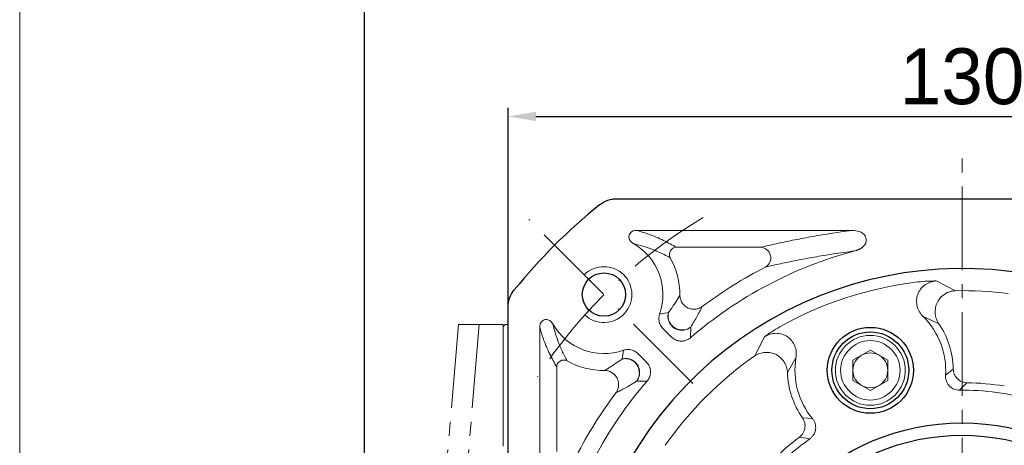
# Model space of a CAD drawing. Header units: millimetres. Extents: x 7099 to 7931, y -723 to -137.
# Tile 3 of 12: x 7103 to 7244, y -311 to -250. Entities that reach past the tile are written whole.
import ezdxf

# ---------------------------------------------------------------- set-up
doc = ezdxf.new("R2010")
doc.units = ezdxf.units.MM
doc.header["$PDSIZE"] = -5
doc.linetypes.add('ACAD_ISO10W100', pattern=[18, 12, -3, 0, -3])
doc.linetypes.add('点画线', pattern=[18, 12, -2, 2, -2])
doc.layers.get('0').update_dxf_attribs({"lineweight": 18})
doc.layers.get('Defpoints').update_dxf_attribs({"lineweight": 18})
for name, color, linetype, lineweight in [('7中心线层', 7, '点画线', 18), ('中心线层', 7, 'ACAD_ISO10W100', 0), ('图框_外框线', 7, 'Continuous', 18), ('尺寸线层', 3, 'Continuous', 18), ('粗实线', 7, 'Continuous', 40)]:
    doc.layers.add(name, color=color, linetype=linetype, lineweight=lineweight)
doc.styles.add('工程字', font='txt')
doc.dimstyles.new('DIMSTYLE_17', dxfattribs={"dimtxt": 8, "dimasz": 12, "dimexe": 0.18, "dimexo": 0.0625, "dimgap": 0.09, "dimtad": 1, "dimtih": 1, "dimtoh": 1, "dimdec": 3, "dimdsep": 46, "dimtxsty": 'Standard', "dimblk": '_CAXARROW', "dimcen": 0.09, "dimdle": 24, "dimadec": 0, "dimazin": 0, "dimtfac": 0.7, "dimtdec": 3, "dimtofl": 0, "dimtmove": 0, "dimatfit": 3, "dimfxl": 1, "dimtolj": 1, "dimarcsym": 0})
doc.dimstyles.new('ISO-25', dxfattribs={"dimtxt": 8, "dimasz": 4, "dimexe": 1.25, "dimexo": 0.625, "dimgap": 1.7, "dimtad": 1, "dimtxsty": '工程字', "dimcen": 2, "dimdle": 8, "dimadec": 0, "dimazin": 0, "dimtfac": 1, "dimtmove": 0, "dimatfit": 3, "dimfxl": 1, "dimarcsym": 0})

# ---------------------------------------------------------------- blocks, each defined once
blk = doc.blocks.new('*D100')
at = {"layer": 'Defpoints', "color": 0}
for p in [(7302.56, -263.65), (7172.56, -291.02), (7302.56, -291.02)]:
    blk.add_point(p, dxfattribs=at)
at = {"layer": '尺寸线层', "color": 0, "lineweight": -2}
for p, q in [((7172.56, -290.39), (7172.56, -262.4)), ((7302.56, -290.39), (7302.56, -262.4)), ((7176.56, -263.65), (7298.56, -263.65))]:
    blk.add_line(p, q, dxfattribs=at)
at = {"layer": '尺寸线层', "color": 0}
for points in [[(7176.56, -262.98), (7176.56, -264.32), (7172.56, -263.65)], [(7298.56, -264.32), (7298.56, -262.98), (7302.56, -263.65)]]:
    blk.add_solid(points, dxfattribs=at)
at = {"layer": '尺寸线层', "color": 0, "insert": (7237.56, -257.95), "char_height": 8, "attachment_point": 5, "style": '工程字'}
blk.add_mtext('130', dxfattribs=at)
blk = doc.blocks.new('*D102')
at = {"layer": 'Defpoints', "color": 0}
for p in [(7270.75, -275.97), (7204.37, -404.88)]:
    blk.add_point(p, dxfattribs=at)
at = {"layer": '尺寸线层', "color": 0, "lineweight": -2}
blk.add_line((7221.98, -370.68), (7206.2, -401.33), dxfattribs=at)
at = {"layer": '尺寸线层', "color": 0}
blk.add_solid([(7205.61, -401.02), (7206.79, -401.63), (7204.37, -404.88)], dxfattribs=at)
at = {"layer": '尺寸线层', "color": 0, "insert": (7211.14, -379.28), "char_height": 8, "attachment_point": 5, "rotation": 62.7519, "style": '工程字'}
blk.add_mtext('∅145', dxfattribs=at)
blk = doc.blocks.new('_CAXARROW')
blk.add_hatch(color=0).paths.add_polyline_path([(0, 0), (-1, 0.125), (-1, -0.125)], flags=0)
blk = doc.blocks.new('*D103')
at = {"layer": 'Defpoints', "color": 0}
for p in [(7185.35, -276.55), (7289.77, -404.31)]:
    blk.add_point(p, dxfattribs=at)
at = {"layer": '尺寸线层', "color": 0, "lineweight": -2}
for p, q in [((7237.47, -340.43), (7237.65, -340.43)), ((7237.56, -340.52), (7237.56, -340.34)), ((7301.47, -418.62), (7293.57, -408.95)), ((7321.55, -418.62), (7301.47, -418.62))]:
    blk.add_line(p, q, dxfattribs=at)
at = {"layer": '尺寸线层', "color": 0, "lineweight": -2, "xscale": 6, "yscale": 6, "zscale": 6, "rotation": 129.2588264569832}
blk.add_blockref('_CAXARROW', (7289.77, -404.31), dxfattribs=at)
at = {"layer": '尺寸线层', "color": 0, "lineweight": 15, "insert": (7312.01, -414.12), "char_height": 7, "attachment_point": 5, "style": '工程字'}
blk.add_mtext('\\A1;∅165', dxfattribs=at)
blk = doc.blocks.new('_FILLED')
at = {"linetype": 'ByBlock'}
blk.add_hatch(color=0, dxfattribs=at).paths.add_polyline_path([(0, 0), (-1, 0.133), (-1, -0.133)], flags=0)
blk = doc.blocks.new('*D105')
at = {"layer": 'Defpoints', "color": 0}
for p in [(7302.93, -276.44), (7277.47, -301.89), (7324.26, -317.57), (7167.68, -340.43), (7310.86, -340.43)]:
    blk.add_point(p, dxfattribs=at)
at = {"layer": '尺寸线层', "color": 0, "lineweight": -2}
blk.add_line((7311.48, -340.43), (7328.52, -340.43), dxfattribs=at)
blk.add_arc((7238.93, -340.43), 88.34, 2.5947, 42.4053, dxfattribs=at)
at = {"layer": '尺寸线层', "color": 0}
for points in [[(7304.64, -280.4), (7303.68, -281.32), (7301.4, -277.97)], [(7326.51, -336.45), (7327.84, -336.42), (7327.27, -340.43)]]:
    blk.add_solid(points, dxfattribs=at)
at = {"layer": '尺寸线层', "color": 0, "insert": (7325.81, -304.44), "char_height": 8, "attachment_point": 5, "rotation": 292.5, "style": '工程字'}
blk.add_mtext('45%%d', dxfattribs=at)

msp = doc.modelspace()

# ---------------------------------------------------------------- linework, layer by layer
at = {"color": 7, "linetype": 'Continuous', "lineweight": 15}
for p, q in [((7221.8019, -279.9698), (7190.9684, -279.9698)), ((7196.6562, -282.3943), (7208.7469, -282.3943)), ((7236.5981, -288.6081), (7233.8577, -287.2095)), ((7195.5186, -291.7485), (7194.2637, -291.9466)), ((7231.9993, -292.3238), (7234.1982, -293.2839)), ((7165.4833, -293.4294), (7171.8603, -293.4294)), ((7171.8603, -293.4294), (7171.8603, -298.8827)), ((7172.1603, -293.4294), (7171.8603, -293.7294)), ((7172.5603, -293.4294), (7172.1603, -293.4294)), ((7177.1038, -293.8488), (7177.1038, -324.6481)), ((7194.7359, -294.0122), (7195.9646, -295.241)), ((7198.6747, -295.341), (7198.7126, -293.8166)), ((7209.274, -295.1972), (7207.879, -297.9395)), ((7189.0771, -297.1361), (7188.8794, -298.3876)), ((7221.9271, -298.5661), (7224.4271, -297.1227)), ((7224.4271, -297.1227), (7226.9271, -298.5661)), ((7192.3679, -298.8338), (7191.1424, -297.6084)), ((7212.569, -300.3116), (7213.7835, -298.2424)), ((7221.9271, -301.4529), (7221.9271, -298.5661)), ((7226.9271, -298.5661), (7226.9271, -301.4529)), ((7171.8603, -298.8827), (7171.8603, -300.8568)), ((7179.5253, -311.616), (7179.5253, -299.5252)), ((7235.1927, -300.7249), (7236.2876, -299.8206)), ((7171.8603, -300.8568), (7171.8603, -310.2211)), ((7192.4679, -301.5438), (7190.9475, -301.5817)), ((7224.4271, -302.8962), (7221.9271, -301.4529)), ((7226.9271, -301.4529), (7224.4271, -302.8962)), ((7237.1998, -302.8494), (7238.2445, -301.7809)), ((7214.7207, -306.8281), (7216.1382, -306.9161)), ((7215.7631, -309.8146), (7214.2899, -309.5643)), ((7171.8603, -310.2211), (7171.8603, -310.8511))]:
    msp.add_line(p, q, dxfattribs=at)
for radius in [5, 4.25]:
    msp.add_circle((7224.4271, -300.0095), radius, dxfattribs=at)
for centre, radius, start, end in [((7186.2951, -289.1642), 8.4404, 340.751961, 60.314874), ((7196.6742, -283.4011), 1.007, 91.027574, 208.100957), ((7237.5603, -340.4294), 59.5404, 104.962616, 130.775491), ((7208.6406, -283.9141), 1.5235, 301.004045, 85.999543), ((7186.2951, -289.1642), 10.8649, 359.442948, 29.128447), ((7237.5603, -340.4294), 61.9649, 117.003596, 126.90813), ((7237.5603, -340.4294), 53.4563, 96.785536, 119.214464), ((7237.5603, -340.4294), 51.8302, 82.675132, 91.063734), ((7224.4271, -300.0095), 10.7893, 356.19789, 45.42643), ((7186.2951, -289.1642), 8.4434, 209.753701, 289.237717), ((7224.4271, -300.0095), 11.862, 0.91248, 34.540409), ((7180.5321, -299.5433), 1.007, 61.899151, 178.972317), ((7186.2951, -289.1642), 10.8649, 240.871553, 270.557052), ((7237.5603, -340.4294), 51.8302, 124.936266, 145.063734), ((7224.4271, -300.0095), 10.7893, 170.57357, 219.80211), ((7224.4271, -300.0095), 2.5, 120, 180), ((7224.4271, -300.0095), 2.5, 60, 120), ((7224.4271, -300.0095), 2.5, 0, 60), ((7224.4271, -300.0095), 2.5, 180, 240), ((7224.4271, -300.0095), 2.5, 300, 0), ((7237.5603, -340.4294), 59.5434, 139.227103, 165.015975), ((7224.4271, -300.0095), 11.862, 181.459591, 215.08752), ((7224.4271, -300.0095), 2.5, 240, 300), ((7237.5603, -340.4294), 37.5818, 74.22867, 90.549721), ((7237.5603, -340.4294), 38.6545, 81.005093, 88.985843), ((7237.5603, -340.4294), 61.9649, 143.09187, 152.996404), ((7237.5603, -340.4294), 38.6545, 127.014157, 142.985843), ((7237.5603, -340.4294), 37.5818, 125.450279, 144.549721)]:
    msp.add_arc(centre, radius, start, end, dxfattribs=at)
at = {"color": 0}
msp.add_arc((7186.2951, -289.1642), 4, 226.763225, 135, dxfattribs=at)
at = {"color": 7, "linetype": 'Continuous', "lineweight": 15}
for points, knots in [([(7190.4751, -281.8314), (7190.3383, -281.7389), (7190.1054, -281.5816), (7189.9097, -281.2451), (7189.8416, -280.9315), (7189.8825, -280.6359), (7190.0169, -280.3806), (7190.2233, -280.1767), (7190.5053, -280.0267), (7190.7671, -279.9705), (7190.9279, -279.9699), (7190.9684, -279.9698)], [0, 0, 0, 0, 0.17932916, 0.30511519, 0.41081647, 0.51694031, 0.61330311, 0.71165916, 0.82315901, 0.95549187, 1, 1, 1, 1]), ([(7190.9684, -279.9698), (7191.5084, -280.1262), (7192.5939, -280.4407), (7193.7712, -280.9247), (7194.8429, -281.4123), (7195.8016, -281.9027), (7196.371, -282.2303), (7196.6562, -282.3943)], [0, 0, 0, 0, 0.1977209, 0.39752081, 0.59876068, 0.79907246, 1, 1, 1, 1]), ([(7221.8019, -279.9698), (7220.7144, -280.1211), (7218.5448, -280.4229), (7215.7933, -280.9006), (7213.2642, -281.3866), (7210.9123, -281.8849), (7209.4744, -282.2232), (7208.7469, -282.3943)], [0, 0, 0, 0, 0.19943656, 0.39790119, 0.59678657, 0.79600249, 1, 1, 1, 1]), ([(7221.8019, -279.9698), (7222.1527, -279.9938), (7222.6977, -280.0312), (7223.2998, -280.3263), (7223.5198, -280.5396), (7223.5983, -280.6157)], [0, 0, 0, 0, 0.53755797, 0.83493405, 1, 1, 1, 1]), ([(7190.4751, -281.8315), (7190.9576, -281.9594), (7191.9451, -282.2213), (7193.0496, -282.6146), (7194.0482, -283.0214), (7194.9567, -283.4423), (7195.5005, -283.7264), (7195.786, -283.8754)], [0, 0, 0, 0, 0.19374042, 0.3965603, 0.59990956, 0.79001248, 1, 1, 1, 1]), ([(7223.7513, -281.8395), (7223.741, -281.8587), (7223.7173, -281.903), (7223.6756, -281.9697), (7223.6267, -282.0395), (7223.5829, -282.0953), (7223.5372, -282.1493), (7223.4896, -282.2016), (7223.4299, -282.2615), (7223.3677, -282.3188), (7223.3033, -282.3735), (7223.237, -282.4256), (7223.1689, -282.4751), (7223.0991, -282.5222), (7223.0279, -282.5669), (7222.9553, -282.6093), (7222.8815, -282.6493), (7222.8066, -282.6871), (7222.7306, -282.7226), (7222.6537, -282.7559), (7222.5759, -282.787), (7222.4974, -282.816), (7222.418, -282.8428), (7222.3152, -282.8748), (7222.2379, -282.8946), (7222.1877, -282.9075)], [0, 0, 0, 0, 0.03300584, 0.07626611, 0.11952494, 0.16277947, 0.18440209, 0.22765504, 0.27090575, 0.31415603, 0.35740603, 0.40065452, 0.44390154, 0.4871489, 0.5303953, 0.573642, 0.61688775, 0.66013304, 0.7033785, 0.74662384, 0.78986892, 0.83311322, 0.87635821, 0.91960217, 1, 1, 1, 1]), ([(7223.7513, -281.8395), (7223.7654, -281.8013), (7223.8347, -281.6132), (7223.8689, -281.2634), (7223.7688, -280.8796), (7223.6451, -280.688), (7223.5983, -280.6157)], [0, 0, 0, 0, 0.09498596, 0.4685049, 0.79938258, 1, 1, 1, 1]), ([(7222.1877, -282.9077), (7221.1329, -283.052), (7219.0287, -283.3399), (7216.3341, -283.7921), (7213.8458, -284.2575), (7211.5355, -284.7363), (7210.1308, -285.0583), (7209.4254, -285.22)], [0, 0, 0, 0, 0.19762337, 0.3942652, 0.59696598, 0.7975972, 1, 1, 1, 1]), ([(7231.9993, -292.3238), (7231.8065, -292.1045), (7231.4218, -291.6673), (7231.0949, -290.8462), (7231.0035, -289.9769), (7231.1719, -289.118), (7231.5909, -288.3521), (7232.2161, -287.7465), (7232.9937, -287.3325), (7233.5689, -287.2506), (7233.8577, -287.2095)], [0, 0, 0, 0, 0.12618009, 0.25166799, 0.37653516, 0.50103958, 0.62518196, 0.74906151, 0.87403632, 1, 1, 1, 1]), ([(7233.8577, -287.2095), (7233.4464, -287.2124), (7232.626, -287.2182), (7231.7041, -287.3045), (7231.2443, -287.3475)], [0, 0, 0, 0, 0.50120851, 1, 1, 1, 1]), ([(7234.1982, -293.2839), (7234.0701, -293.0533), (7233.8132, -292.5911), (7233.6771, -291.7967), (7233.7279, -290.995), (7233.9912, -290.2286), (7234.4591, -289.5668), (7235.0801, -289.0557), (7235.8069, -288.7008), (7236.3344, -288.639), (7236.5981, -288.6081)], [0, 0, 0, 0, 0.12426538, 0.24914843, 0.37433963, 0.49975783, 0.62511801, 0.75019108, 0.87513689, 1, 1, 1, 1]), ([(7195.5186, -291.7485), (7195.6803, -291.5231), (7196.0197, -291.05), (7196.4291, -290.4332), (7196.8159, -289.836), (7197.0404, -289.4661), (7197.1595, -289.2698)], [0, 0, 0, 0, 0.23822998, 0.50004542, 0.73470144, 1, 1, 1, 1]), ([(7200.3483, -290.8823), (7200.196, -290.9755), (7199.8854, -291.1656), (7199.3394, -291.2771), (7198.7824, -291.2448), (7198.2586, -291.0636), (7197.7986, -290.7486), (7197.441, -290.3197), (7197.2057, -289.8106), (7197.1747, -289.4477), (7197.1595, -289.2698)], [0, 0, 0, 0, 0.12258541, 0.2499999, 0.37495377, 0.50000018, 0.62258564, 0.75, 0.87741383, 1, 1, 1, 1]), ([(7196.0282, -293.6949), (7195.9301, -293.5819), (7195.6995, -293.3166), (7195.4959, -292.8212), (7195.4172, -292.2671), (7195.4848, -291.9214), (7195.5186, -291.7485)], [0, 0, 0, 0, 0.21286798, 0.49995198, 0.749976, 1, 1, 1, 1]), ([(7195.5186, -291.7485), (7195.4877, -291.944), (7195.4242, -292.3452), (7195.5768, -292.9615), (7195.9044, -293.5055), (7196.378, -293.9217), (7196.9516, -294.1835), (7197.582, -294.2598), (7198.2067, -294.1468), (7198.5469, -293.9248), (7198.7126, -293.8166)], [0, 0, 0, 0, 0.12186047, 0.2499998, 0.37813899, 0.49999978, 0.62186012, 0.75000029, 0.87813907, 1, 1, 1, 1]), ([(7200.3483, -290.8823), (7200.2418, -291.098), (7200.0289, -291.5294), (7199.6566, -292.2332), (7199.2338, -292.9792), (7198.8816, -293.545), (7198.7126, -293.8166)], [0, 0, 0, 0, 0.25000112, 0.4999303, 0.7600518, 1, 1, 1, 1]), ([(7177.1038, -293.8488), (7177.1164, -293.6842), (7177.1379, -293.403), (7177.3342, -293.0651), (7177.5746, -292.849), (7177.8531, -292.738), (7178.1412, -292.7294), (7178.4178, -292.8084), (7178.6847, -292.9782), (7178.863, -293.1775), (7178.9437, -293.3178), (7178.9647, -293.3544)], [0, 0, 0, 0, 0.1789182, 0.30584604, 0.41202538, 0.51866358, 0.61463465, 0.71170092, 0.82179923, 0.9534872, 1, 1, 1, 1]), ([(7194.7359, -294.0122), (7194.5804, -293.8205), (7194.2833, -293.4541), (7194.1222, -292.7659), (7194.1621, -292.2605), (7194.247, -291.9983), (7194.2637, -291.9466)], [0, 0, 0, 0, 0.3288645, 0.62857699, 0.92671551, 1, 1, 1, 1]), ([(7177.1038, -293.8488), (7177.261, -294.3905), (7177.5743, -295.4698), (7178.0579, -296.6457), (7178.5405, -297.7047), (7179.0311, -298.6659), (7179.358, -299.2344), (7179.5253, -299.5252)], [0, 0, 0, 0, 0.19903559, 0.39652104, 0.59900117, 0.79487931, 1, 1, 1, 1]), ([(7178.9648, -293.3544), (7179.0735, -293.7701), (7179.2907, -294.6016), (7179.6215, -295.5691), (7179.9476, -296.4317), (7180.2893, -297.215), (7180.6381, -297.9533), (7180.8804, -298.4149), (7181.0064, -298.655)], [0, 0, 0, 0, 0.16531627, 0.33061027, 0.4994869, 0.65875604, 0.82254185, 1, 1, 1, 1]), ([(7198.7126, -293.8166), (7198.5143, -293.9478), (7198.1034, -294.2197), (7197.3451, -294.3138), (7196.5985, -294.1514), (7196.2139, -293.8435), (7196.0282, -293.6949)], [0, 0, 0, 0, 0.2413259, 0.49999971, 0.7586737, 1, 1, 1, 1]), ([(7211.4694, -293.7728), (7211.0721, -294.0082), (7210.2756, -294.4803), (7209.6084, -294.9579), (7209.274, -295.1972)], [0, 0, 0, 0, 0.49879131, 1, 1, 1, 1]), ([(7198.6747, -295.341), (7198.4749, -295.4808), (7198.0902, -295.75), (7197.3932, -295.8658), (7196.7282, -295.7602), (7196.2509, -295.5078), (7196.0272, -295.2993), (7195.9646, -295.241)], [0, 0, 0, 0, 0.2433586, 0.46876763, 0.69146089, 0.91379823, 1, 1, 1, 1]), ([(7213.7835, -298.2424), (7213.8103, -297.9513), (7213.8637, -297.3716), (7213.6473, -296.5149), (7213.2084, -295.7607), (7212.571, -295.1631), (7211.7806, -294.7915), (7210.919, -294.6661), (7210.0453, -294.7889), (7209.5319, -295.0607), (7209.274, -295.1973)], [0, 0, 0, 0, 0.12638751, 0.25165324, 0.3764401, 0.50072188, 0.62463874, 0.74906236, 0.87394177, 1, 1, 1, 1]), ([(7189.0771, -297.1361), (7189.3239, -297.0785), (7189.7898, -296.9699), (7190.4845, -297.1321), (7190.9139, -297.3887), (7191.1078, -297.5751), (7191.1424, -297.6084)], [0, 0, 0, 0, 0.3374871, 0.6371963, 0.93530334, 1, 1, 1, 1]), ([(7186.4007, -300.0286), (7186.5594, -299.9325), (7186.8623, -299.7492), (7187.3303, -299.4505), (7187.8155, -299.1317), (7188.3263, -298.7862), (7188.6998, -298.517), (7188.8794, -298.3876)], [0, 0, 0, 0, 0.21468794, 0.4097604, 0.60751769, 0.81129433, 1, 1, 1, 1]), ([(7188.8794, -298.3876), (7189.0492, -298.3542), (7189.3948, -298.2862), (7189.9264, -298.3608), (7190.4263, -298.5564), (7190.6942, -298.785), (7190.8258, -298.8973)], [0, 0, 0, 0, 0.24560855, 0.49999984, 0.75439217, 1, 1, 1, 1]), ([(7190.9475, -301.5817), (7191.0558, -301.416), (7191.2779, -301.076), (7191.3772, -300.5234), (7191.3486, -300.0983), (7191.2554, -299.6921), (7191.0527, -299.247), (7190.6364, -298.7735), (7190.0924, -298.4459), (7189.4762, -298.2933), (7189.075, -298.3567), (7188.8794, -298.3876)], [0, 0, 0, 0, 0.12181457, 0.24990512, 0.33379304, 0.37837396, 0.50018898, 0.62200376, 0.75009458, 0.87818554, 1, 1, 1, 1]), ([(7207.879, -297.9395), (7208.1107, -297.8091), (7208.5737, -297.5484), (7209.3703, -297.4072), (7210.1741, -297.4567), (7210.9429, -297.7198), (7211.6081, -298.1849), (7212.1204, -298.8032), (7212.4746, -299.5256), (7212.5375, -300.0498), (7212.569, -300.3116)], [0, 0, 0, 0, 0.12499706, 0.24978531, 0.37480327, 0.50067031, 0.62647927, 0.75133162, 0.87575802, 1, 1, 1, 1]), ([(7186.4007, -300.0286), (7186.5786, -300.0437), (7186.9415, -300.0746), (7187.4188, -300.2956), (7187.854, -300.64), (7188.1548, -301.0553), (7188.3652, -301.601), (7188.421, -302.1887), (7188.2868, -302.7812), (7188.0937, -303.089), (7188.0132, -303.2174)], [0, 0, 0, 0, 0.12262298, 0.25007459, 0.35376182, 0.50008004, 0.59241714, 0.74999102, 0.89577602, 1, 1, 1, 1]), ([(7190.8258, -298.8973), (7190.9502, -299.0462), (7191.1619, -299.2995), (7191.3432, -299.7601), (7191.4219, -300.2191), (7191.3836, -300.6848), (7191.2415, -301.1588), (7191.0553, -301.4267), (7190.9475, -301.5817)], [0, 0, 0, 0, 0.19710332, 0.33541294, 0.4999916, 0.66850009, 0.80812199, 1, 1, 1, 1]), ([(7192.3679, -298.8338), (7192.5271, -299.0305), (7192.8286, -299.4027), (7192.9879, -300.1005), (7192.9226, -300.7704), (7192.7029, -301.2534), (7192.5161, -301.4842), (7192.4679, -301.5438)], [0, 0, 0, 0, 0.25237371, 0.4777426, 0.70032204, 0.9226154, 1, 1, 1, 1]), ([(7238.2445, -301.7809), (7238.0004, -301.7485), (7237.4932, -301.681), (7236.8409, -301.2251), (7236.3862, -300.5721), (7236.3197, -300.0647), (7236.2876, -299.8206)], [0, 0, 0, 0, 0.2406308, 0.50000084, 0.75937047, 1, 1, 1, 1]), ([(7190.9475, -301.5817), (7190.676, -301.7507), (7190.1101, -302.1029), (7189.3642, -302.5256), (7188.6604, -302.8979), (7188.229, -303.1109), (7188.0132, -303.2174)], [0, 0, 0, 0, 0.23993949, 0.50006972, 0.74999888, 1, 1, 1, 1]), ([(7237.1998, -302.8494), (7237.0626, -302.8427), (7236.7884, -302.8294), (7236.3938, -302.7034), (7236.0318, -302.5082), (7235.7176, -302.2416), (7235.4686, -301.9126), (7235.2938, -301.539), (7235.1896, -301.1371), (7235.1916, -300.8623), (7235.1927, -300.7249)], [0, 0, 0, 0, 0.12527589, 0.25032002, 0.37505924, 0.49946399, 0.62408781, 0.74931219, 0.87476606, 1, 1, 1, 1]), ([(7214.7207, -306.8281), (7214.8109, -306.9826), (7214.9751, -307.2638), (7215.0851, -307.7661), (7215.0778, -308.27), (7214.9377, -308.7468), (7214.6915, -309.1983), (7214.4384, -309.4289), (7214.2899, -309.5643)], [0, 0, 0, 0, 0.17530072, 0.31908736, 0.50002168, 0.66496324, 0.80340247, 1, 1, 1, 1]), ([(7216.1382, -306.9161), (7216.2201, -307.0268), (7216.3835, -307.2475), (7216.5361, -307.633), (7216.6136, -308.0374), (7216.6049, -308.4501), (7216.5082, -308.8515), (7216.3303, -309.2228), (7216.0847, -309.5566), (7215.8704, -309.7284), (7215.7631, -309.8146)], [0, 0, 0, 0, 0.12552005, 0.25048337, 0.37519825, 0.50004204, 0.624878, 0.74956324, 0.87449571, 1, 1, 1, 1])]:
    msp.add_open_spline(points, degree=3, knots=knots, dxfattribs=at)
at = {"layer": '7中心线层'}
for p, q in [((7237.5603, -411.6819), (7237.5603, -268.5047)), ((7165.4833, -293.4294), (7157.51, -387.4294)), ((7168.4487, -293.4294), (7160.4754, -387.4294))]:
    msp.add_line(p, q, dxfattribs=at)
at = {"layer": '中心线层', "color": 0}
msp.add_line((7199.023, -301.8921), (7173.5672, -276.4362), dxfattribs=at)
msp.add_arc((7237.5603, -340.4294), 72.5, 120.73805, 149.26195, dxfattribs=at)
at = {"layer": '图框_外框线', "color": 3}
msp.add_lwpolyline([(7102.6527, -723.1188), (7930.9741, -723.1188), (7930.9741, -137.3773), (7102.6527, -137.3773)], close=True, dxfattribs=at)
at = {"layer": '图框_外框线', "color": 3, "lineweight": 25}
msp.add_lwpolyline([(7151.9576, -713.2579), (7921.1131, -713.2579), (7921.1131, -147.2383), (7151.9576, -147.2383)], close=True, dxfattribs=at)
at = {"layer": '粗实线', "linetype": 'Continuous', "lineweight": 30}
for p, q in [((7188.1509, -275.4294), (7286.9698, -275.4294)), ((7172.5603, -334.7467), (7172.5603, -291.0199))]:
    msp.add_line(p, q, dxfattribs=at)
for centre, radius in [((7186.2951, -289.1642), 3.1), ((7224.4271, -300.0095), 6.1578), ((7224.4271, -300.0095), 5.5), ((7237.5603, -340.4294), 32.8922), ((7237.5603, -340.4294), 31.1283)]:
    msp.add_circle(centre, radius, dxfattribs=at)
for radius, start, end in [(82.5, 129.006555, 140.993445), (55, 246.104171, 230.518351)]:
    msp.add_arc((7237.5603, -340.4294), radius, start, end, dxfattribs=at)
for points, knots in [([(7185.6341, -276.3208), (7185.8277, -276.1809), (7186.3843, -275.7786), (7187.2669, -275.4743), (7187.9325, -275.4405), (7188.1509, -275.4294)], [0, 0, 0, 0, 0.26376681, 0.75842087, 1, 1, 1, 1]), ([(7172.5603, -291.0199), (7172.5729, -290.787), (7172.6095, -290.1068), (7172.9245, -289.2279), (7173.3198, -288.6845), (7173.4517, -288.5031)], [0, 0, 0, 0, 0.25764962, 0.75230348, 1, 1, 1, 1])]:
    msp.add_open_spline(points, degree=3, knots=knots, dxfattribs=at)

# ---------------------------------------------------------------- dimensions: what is measured, and where the dimension line sits
at = {"layer": '尺寸线层'}
dim = msp.add_linear_dim(base=(7302.5603, -263.6499), p1=(7172.5603, -291.0199), p2=(7302.5603, -291.0199), dimstyle='ISO-25', override={"dimtxsty": '工程字'}, dxfattribs=at)
dim.commit()
dim.dimension.update_dxf_attribs({"geometry": '*D100', "text_midpoint": (7237.5603, -257.9499)})
dim = msp.add_diameter_dim_2p(p1=(7270.7541, -275.9746), p2=(7204.3666, -404.8842), dimstyle='ISO-25', override={"dimtxsty": '工程字'}, dxfattribs=at)
dim.commit()
dim.dimension.update_dxf_attribs({"geometry": '*D102', "text_midpoint": (7216.2107, -381.8856), "dimtype": 163})
dim = msp.add_angular_dim_2l(base=(7324.2589, -317.5663), line1=((7277.4699, -301.8921), (7302.9258, -276.4362)), line2=((7167.6801, -340.4294), (7310.8574, -340.4294)), dimstyle='ISO-25', override={"dimtxsty": '工程字'}, dxfattribs=at)
dim.commit()
dim.dimension.update_dxf_attribs({"geometry": '*D105', "text_midpoint": (7325.8108, -304.4433)})
at = {"layer": '尺寸线层', "lineweight": 15}
dim = msp.add_diameter_dim_2p(p1=(7185.3523, -276.55), p2=(7289.7684, -404.3087), dimstyle='DIMSTYLE_17', override={"dimtxt": 7, "dimasz": 6, "dimgap": 1, "dimtxsty": '工程字', "dimtol": 0, "dimldrblk": '_FILLED'}, dxfattribs=at)
dim.commit()
dim.dimension.update_dxf_attribs({"geometry": '*D103', "text_midpoint": (7312.0077, -418.6212), "dimtype": 163})

doc.saveas('drawing.dxf')
